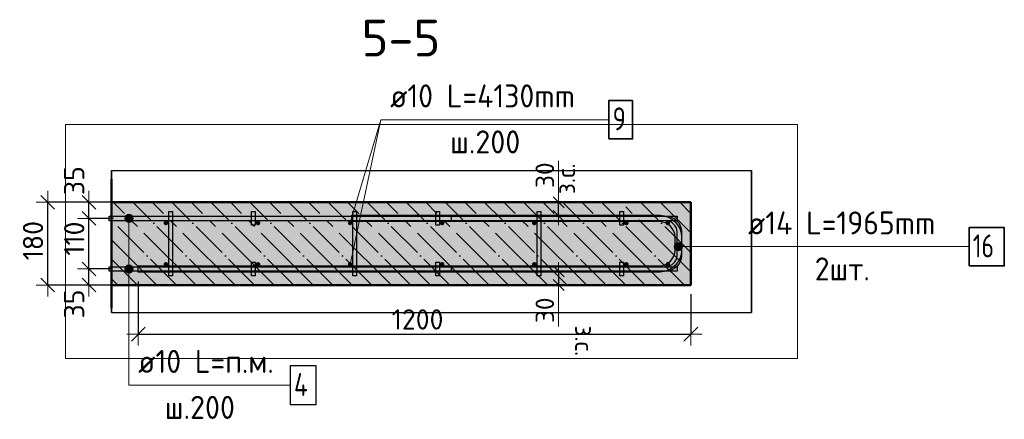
# Model space of a CAD drawing. Header units: millimetres. Extents: x -19950 to 69837, y -2757 to 40090.
# Tile 69 of 136: x 18519 to 20658, y 25872 to 26741. Entities that reach past the tile are written whole.
import ezdxf

# ---------------------------------------------------------------- set-up
doc = ezdxf.new("R2010")
doc.units = ezdxf.units.MM
doc.header["$PDMODE"] = 65
doc.linetypes.add('______11', pattern=[100, 80, -10, 0, -10])
doc.linetypes.add('______5', pattern=[220, 160, -20, 20, -20])
for name, color, linetype, lineweight in [('Standard', 7, 'Continuous', 25), ('Арм.стержн. Арматура края', 96, 'Continuous', 35), ('Арм.стержн. вертикальными 1', 22, 'Continuous', 35), ('Арм.стержн.горизонт. 1', 180, 'Continuous', 35), ('Арм.стержн.горизонт. 2', 202, 'Continuous', 35), ('Размерная линия_ общее', 7, 'Continuous', 13), ('Размерная линия_ общее_1', 7, 'Continuous', 13)]:
    doc.layers.add(name, color=color, linetype=linetype, lineweight=lineweight)
doc.layers.add('Арм.стержн.Стяжки', color=7, linetype='Continuous', lineweight=35, true_color=0x501e0f)
doc.styles.add('ISOCPEUR', font='ISOCPEUR')
doc.dimstyles.new('DIMSTYLE_3', dxfattribs={"dimtxt": 40, "dimasz": 40, "dimexe": 0, "dimexo": 0.001, "dimgap": 20, "dimtad": 2, "dimdec": 0, "dimrnd": 5, "dimzin": 12, "dimdsep": 46, "dimtxsty": 'ISOCPEUR', "dimblk1": 'ALL_ML_STRICH', "dimblk2": 'ALL_ML_STRICH', "dimsah": 1, "dimcen": 0, "dimse1": 1, "dimse2": 1, "dimclrd": 7, "dimclre": 256, "dimclrt": 7, "dimadec": 0, "dimazin": 0, "dimtfac": 1, "dimtdec": 0, "dimtix": 1, "dimtmove": 2, "dimatfit": 3, "dimfxl": 0, "dimtvp": 1.2, "dimtzin": 0, "dimlwd": 0, "dimlwe": -3, "dimarcsym": 0})
doc.dimstyles.new('DIMSTYLE_5', dxfattribs={"dimtxt": 44, "dimasz": 50, "dimexe": 0, "dimexo": 0, "dimgap": 22, "dimtad": 2, "dimdec": 0, "dimrnd": 5, "dimzin": 12, "dimdsep": 46, "dimtxsty": 'ISOCPEUR', "dimblk1": 'ALL_ML_STRICH', "dimblk2": 'ALL_ML_STRICH', "dimsah": 1, "dimcen": 0, "dimclrd": 7, "dimclre": 256, "dimclrt": 7, "dimadec": 0, "dimazin": 0, "dimtfac": 1, "dimtdec": 0, "dimtix": 1, "dimtmove": 2, "dimatfit": 3, "dimfxl": 0, "dimtvp": 1.2, "dimtzin": 0, "dimlwd": 0, "dimlwe": -3, "dimarcsym": 0})
doc.dimstyles.new('DIMSTYLE_7', dxfattribs={"dimtxt": 44, "dimasz": 50, "dimexe": 0, "dimexo": 0, "dimgap": 22, "dimtad": 2, "dimdec": 0, "dimrnd": 5, "dimzin": 12, "dimdsep": 46, "dimtxsty": 'ISOCPEUR', "dimblk1": 'ALL_ML_STRICH', "dimblk2": 'ALL_ML_STRICH', "dimsah": 1, "dimcen": 0, "dimclrd": 7, "dimclre": 256, "dimclrt": 7, "dimadec": 0, "dimazin": 0, "dimtfac": 1, "dimtdec": 0, "dimtix": 1, "dimtmove": 2, "dimatfit": 3, "dimfxl": 0, "dimtzin": 0, "dimlwd": 0, "dimlwe": -3, "dimarcsym": 0})

# ---------------------------------------------------------------- blocks, each defined once
blk = doc.blocks.new('ALL_ML_STRICH')
at = {"color": 0, "linetype": 'ByBlock', "lineweight": -2}
for p, q in [((0, -0.5), (0, 0.5)), ((-1, 0), (0.5, 0)), ((-0.3, -0.3), (0.3, 0.3))]:
    blk.add_line(p, q, dxfattribs=at)
blk = doc.blocks.new('*D190')
at = {"layer": 'DEFPOINTS', "color": 7, "linetype": 'Continuous', "lineweight": 13, "transparency": 33554687}
for p in [(19680.8, 26194.2), (19689.6, 26194.2), (19680.8, 26164.2)]:
    blk.add_point(p, dxfattribs=at)
at = {"layer": 'Размерная линия_ общее_1', "color": 7, "linetype": 'Continuous', "lineweight": -2, "transparency": 33554687}
blk.add_line((19689.6, 26194.2), (19689.6, 26164.2), dxfattribs=at)
at = {"layer": 'Размерная линия_ общее_1', "color": 7, "linetype": 'Continuous', "lineweight": 13, "transparency": 33554687, "xscale": 40, "yscale": 40, "zscale": 40}
for p, rotation in [((19689.6, 26194.2), 90), ((19689.6, 26164.2), 270)]:
    blk.add_blockref('ALL_ML_STRICH', p, dxfattribs=dict(at, rotation=rotation))
at = {"layer": 'Размерная линия_ общее_1', "color": 7, "linetype": 'Continuous', "lineweight": 13, "transparency": 33554687, "insert": (19659.6, 26109.4), "char_height": 40, "width": 80, "attachment_point": 5, "rotation": 90, "style": 'ISOCPEUR'}
blk.add_mtext('\\A1;{30}', dxfattribs=at)
at = {"layer": 'Размерная линия_ общее_1', "color": 7, "linetype": 'Continuous', "lineweight": 13, "transparency": 33554687, "insert": (19765.3, 26076.6), "char_height": 40, "width": 2, "attachment_point": 1, "rotation": 270, "line_spacing_factor": 0.60241, "style": 'ISOCPEUR'}
blk.add_mtext('з.с.', dxfattribs=at)
blk = doc.blocks.new('*D191')
at = {"layer": 'DEFPOINTS', "color": 7, "linetype": 'Continuous', "lineweight": 13, "transparency": 33554687}
for p in [(19680.8, 26344.2), (19680.8, 26314.2), (19689.6, 26314.2)]:
    blk.add_point(p, dxfattribs=at)
at = {"layer": 'Размерная линия_ общее_1', "color": 7, "linetype": 'Continuous', "lineweight": -2, "transparency": 33554687}
blk.add_line((19689.6, 26314.2), (19689.6, 26344.2), dxfattribs=at)
at = {"layer": 'Размерная линия_ общее_1', "color": 7, "linetype": 'Continuous', "lineweight": 13, "transparency": 33554687, "xscale": 40, "yscale": 40, "zscale": 40}
for p, rotation in [((19689.6, 26344.2), 90), ((19689.6, 26314.2), 270)]:
    blk.add_blockref('ALL_ML_STRICH', p, dxfattribs=dict(at, rotation=rotation))
at = {"layer": 'Размерная линия_ общее_1', "color": 7, "linetype": 'Continuous', "lineweight": 13, "transparency": 33554687, "insert": (19685.3, 26361.8), "char_height": 40, "width": 2, "attachment_point": 1, "rotation": 90, "line_spacing_factor": 0.60241, "style": 'ISOCPEUR'}
blk.add_mtext('з.с.', dxfattribs=at)
at = {"layer": 'Размерная линия_ общее_1', "color": 7, "linetype": 'Continuous', "lineweight": 13, "transparency": 33554687, "insert": (19659.6, 26403), "char_height": 40, "width": 80, "attachment_point": 5, "rotation": 90, "style": 'ISOCPEUR'}
blk.add_mtext('\\A1;{30}', dxfattribs=at)
blk = doc.blocks.new('*D192')
at = {"layer": 'DEFPOINTS', "color": 7, "linetype": 'Continuous', "lineweight": 13, "transparency": 33554687}
for p in [(18738.7, 26199.2), (18669.5, 26164.2), (18756.6, 26164.2)]:
    blk.add_point(p, dxfattribs=at)
at = {"layer": 'Размерная линия_ общее', "color": 253, "linetype": 'Continuous', "lineweight": -2, "true_color": 0xa0a0a0, "transparency": 33554687}
for p, q in [((18718.7, 26199.2), (18669.5, 26199.2)), ((18736.6, 26164.2), (18669.5, 26164.2))]:
    blk.add_line(p, q, dxfattribs=at)
at = {"layer": 'Размерная линия_ общее', "color": 7, "linetype": 'Continuous', "lineweight": -2, "transparency": 33554687}
blk.add_line((18669.5, 26164.2), (18669.5, 26199.2), dxfattribs=at)
at = {"layer": 'Размерная линия_ общее', "color": 7, "linetype": 'Continuous', "lineweight": 13, "transparency": 33554687, "xscale": 50, "yscale": 50, "zscale": 50}
for p, rotation in [((18669.5, 26199.2), 90), ((18669.5, 26164.2), 270)]:
    blk.add_blockref('ALL_ML_STRICH', p, dxfattribs=dict(at, rotation=rotation))
at = {"layer": 'Размерная линия_ общее', "color": 7, "linetype": 'Continuous', "lineweight": 13, "transparency": 33554687, "insert": (18637.4, 26123.1), "char_height": 44, "width": 88, "attachment_point": 5, "rotation": 90, "style": 'ISOCPEUR'}
blk.add_mtext('\\A1;{35}', dxfattribs=at)
blk = doc.blocks.new('*D193')
at = {"layer": 'DEFPOINTS', "color": 7, "linetype": 'Continuous', "lineweight": 13, "transparency": 33554687}
for p in [(18742.7, 26309.2), (18669.5, 26199.2), (18738.7, 26199.2)]:
    blk.add_point(p, dxfattribs=at)
at = {"layer": 'Размерная линия_ общее', "color": 253, "linetype": 'Continuous', "lineweight": -2, "true_color": 0xa0a0a0, "transparency": 33554687}
for p, q in [((18722.7, 26309.2), (18669.5, 26309.2)), ((18718.7, 26199.2), (18669.5, 26199.2))]:
    blk.add_line(p, q, dxfattribs=at)
at = {"layer": 'Размерная линия_ общее', "color": 7, "linetype": 'Continuous', "lineweight": -2, "transparency": 33554687}
blk.add_line((18669.5, 26199.2), (18669.5, 26309.2), dxfattribs=at)
at = {"layer": 'Размерная линия_ общее', "color": 7, "linetype": 'Continuous', "lineweight": 13, "transparency": 33554687, "xscale": 50, "yscale": 50, "zscale": 50}
for p, rotation in [((18669.5, 26309.2), 90), ((18669.5, 26199.2), 270)]:
    blk.add_blockref('ALL_ML_STRICH', p, dxfattribs=dict(at, rotation=rotation))
at = {"layer": 'Размерная линия_ общее', "color": 7, "linetype": 'Continuous', "lineweight": 13, "transparency": 33554687, "insert": (18637.5, 26265.2), "char_height": 44, "width": 132, "attachment_point": 5, "rotation": 90, "style": 'ISOCPEUR'}
blk.add_mtext('\\A1;{110}', dxfattribs=at)
blk = doc.blocks.new('*D194')
at = {"layer": 'DEFPOINTS', "color": 7, "linetype": 'Continuous', "lineweight": 13, "transparency": 33554687}
for p in [(18748.6, 26344.2), (18669.5, 26309.2), (18742.7, 26309.2)]:
    blk.add_point(p, dxfattribs=at)
at = {"layer": 'Размерная линия_ общее', "color": 253, "linetype": 'Continuous', "lineweight": -2, "true_color": 0xa0a0a0, "transparency": 33554687}
for p, q in [((18728.6, 26344.2), (18669.5, 26344.2)), ((18722.7, 26309.2), (18669.5, 26309.2))]:
    blk.add_line(p, q, dxfattribs=at)
at = {"layer": 'Размерная линия_ общее', "color": 7, "linetype": 'Continuous', "lineweight": -2, "transparency": 33554687}
blk.add_line((18669.5, 26309.2), (18669.5, 26344.2), dxfattribs=at)
at = {"layer": 'Размерная линия_ общее', "color": 7, "linetype": 'Continuous', "lineweight": 13, "transparency": 33554687, "xscale": 50, "yscale": 50, "zscale": 50}
for p, rotation in [((18669.5, 26344.2), 90), ((18669.5, 26309.2), 270)]:
    blk.add_blockref('ALL_ML_STRICH', p, dxfattribs=dict(at, rotation=rotation))
at = {"layer": 'Размерная линия_ общее', "color": 7, "linetype": 'Continuous', "lineweight": 13, "transparency": 33554687, "insert": (18637.5, 26391.2), "char_height": 44, "width": 88, "attachment_point": 5, "rotation": 90, "style": 'ISOCPEUR'}
blk.add_mtext('\\A1;{35}', dxfattribs=at)
blk = doc.blocks.new('*D195')
at = {"layer": 'DEFPOINTS', "color": 7, "linetype": 'Continuous', "lineweight": 13, "transparency": 33554687}
for p in [(18743.1, 26344.2), (18580, 26164.2), (18736.6, 26164.2)]:
    blk.add_point(p, dxfattribs=at)
at = {"layer": 'Размерная линия_ общее', "color": 253, "linetype": 'Continuous', "lineweight": -2, "true_color": 0xa0a0a0, "transparency": 33554687}
for p, q in [((18723.1, 26344.2), (18580, 26344.2)), ((18716.6, 26164.2), (18580, 26164.2))]:
    blk.add_line(p, q, dxfattribs=at)
at = {"layer": 'Размерная линия_ общее', "color": 7, "linetype": 'Continuous', "lineweight": -2, "transparency": 33554687}
blk.add_line((18580, 26164.2), (18580, 26344.2), dxfattribs=at)
at = {"layer": 'Размерная линия_ общее', "color": 7, "linetype": 'Continuous', "lineweight": 13, "transparency": 33554687, "xscale": 50, "yscale": 50, "zscale": 50}
for p, rotation in [((18580, 26344.2), 90), ((18580, 26164.2), 270)]:
    blk.add_blockref('ALL_ML_STRICH', p, dxfattribs=dict(at, rotation=rotation))
at = {"layer": 'Размерная линия_ общее', "color": 7, "linetype": 'Continuous', "lineweight": 13, "transparency": 33554687, "insert": (18548, 26260.8), "char_height": 44, "width": 132, "attachment_point": 5, "rotation": 90, "style": 'ISOCPEUR'}
blk.add_mtext('\\A1;{180}', dxfattribs=at)
blk = doc.blocks.new('*D391')
at = {"layer": 'DEFPOINTS', "color": 7, "linetype": 'Continuous', "lineweight": 13, "transparency": 33554687}
for p in [(18776.7, 26192.2), (19976.7, 26164.2), (18776.7, 26057.5)]:
    blk.add_point(p, dxfattribs=at)
at = {"layer": 'Размерная линия_ общее', "color": 253, "linetype": 'Continuous', "lineweight": -2, "true_color": 0xa0a0a0, "transparency": 33554687}
for p, q in [((18776.7, 26172.2), (18776.7, 26057.5)), ((19976.7, 26144.2), (19976.7, 26057.5))]:
    blk.add_line(p, q, dxfattribs=at)
at = {"layer": 'Размерная линия_ общее', "color": 7, "linetype": 'Continuous', "lineweight": -2, "transparency": 33554687}
blk.add_line((18776.7, 26057.5), (19976.7, 26057.5), dxfattribs=at)
at = {"layer": 'Размерная линия_ общее', "color": 7, "linetype": 'Continuous', "lineweight": 13, "transparency": 33554687, "xscale": 50, "yscale": 50, "zscale": 50, "rotation": 180}
blk.add_blockref('ALL_ML_STRICH', (18776.7, 26057.5), dxfattribs=at)
at = {"layer": 'Размерная линия_ общее', "color": 7, "linetype": 'Continuous', "lineweight": 13, "transparency": 33554687, "xscale": 50, "yscale": 50, "zscale": 50}
blk.add_blockref('ALL_ML_STRICH', (19976.7, 26057.5), dxfattribs=at)
at = {"layer": 'Размерная линия_ общее', "color": 7, "linetype": 'Continuous', "lineweight": 13, "transparency": 33554687, "insert": (19383.3, 26089.5), "char_height": 44, "width": 176, "attachment_point": 5, "style": 'ISOCPEUR'}
blk.add_mtext('\\A1;{1200}', dxfattribs=at)

msp = doc.modelspace()

# ---------------------------------------------------------------- hatches: boundary and pattern name
at = {"layer": 'Standard', "linetype": 'Continuous', "lineweight": -3, "transparency": 33554687}
msp.add_hatch(color=7, dxfattribs=at).paths.add_polyline_path([(19976.7, 26164.2), (19976.7, 26344.2), (18718.7, 26344.2), (18718.7, 26164.2)])
at = {"layer": 'Арм.стержн. вертикальными 1', "linetype": 'Continuous', "lineweight": 50, "transparency": 33554687}
for points in [[(18836.7, 26294.2), (18838.6, 26294.6), (18840.2, 26295.7), (18841.3, 26297.3), (18841.7, 26299.2), (18841.3, 26301.1), (18840.2, 26302.8), (18838.6, 26303.8), (18836.7, 26304.2), (18834.8, 26303.8), (18833.2, 26302.8), (18832.1, 26301.1), (18831.7, 26299.2), (18832.1, 26297.3), (18833.2, 26295.7), (18834.8, 26294.6)], [(19036.7, 26294.2), (19038.6, 26294.6), (19040.2, 26295.7), (19041.3, 26297.3), (19041.7, 26299.2), (19041.3, 26301.1), (19040.2, 26302.8), (19038.6, 26303.8), (19036.7, 26304.2), (19034.8, 26303.8), (19033.2, 26302.8), (19032.1, 26301.1), (19031.7, 26299.2), (19032.1, 26297.3), (19033.2, 26295.7), (19034.8, 26294.6)], [(19236.7, 26294.2), (19238.6, 26294.6), (19240.2, 26295.7), (19241.3, 26297.3), (19241.7, 26299.2), (19241.3, 26301.1), (19240.2, 26302.8), (19238.6, 26303.8), (19236.7, 26304.2), (19234.8, 26303.8), (19233.2, 26302.8), (19232.1, 26301.1), (19231.7, 26299.2), (19232.1, 26297.3), (19233.2, 26295.7), (19234.8, 26294.6)], [(19436.7, 26294.2), (19438.6, 26294.6), (19440.2, 26295.7), (19441.3, 26297.3), (19441.7, 26299.2), (19441.3, 26301.1), (19440.2, 26302.8), (19438.6, 26303.8), (19436.7, 26304.2), (19434.8, 26303.8), (19433.2, 26302.8), (19432.1, 26301.1), (19431.7, 26299.2), (19432.1, 26297.3), (19433.2, 26295.7), (19434.8, 26294.6)], [(19636.7, 26294.2), (19638.6, 26294.6), (19640.2, 26295.7), (19641.3, 26297.3), (19641.7, 26299.2), (19641.3, 26301.1), (19640.2, 26302.8), (19638.6, 26303.8), (19636.7, 26304.2), (19634.8, 26303.8), (19633.2, 26302.8), (19632.1, 26301.1), (19631.7, 26299.2), (19632.1, 26297.3), (19633.2, 26295.7), (19634.8, 26294.6)], [(19836.7, 26294.2), (19838.6, 26294.6), (19840.2, 26295.7), (19841.3, 26297.3), (19841.7, 26299.2), (19841.3, 26301.1), (19840.2, 26302.8), (19838.6, 26303.8), (19836.7, 26304.2), (19834.8, 26303.8), (19833.2, 26302.8), (19832.1, 26301.1), (19831.7, 26299.2), (19832.1, 26297.3), (19833.2, 26295.7), (19834.8, 26294.6)], [(19926.7, 26294.2), (19928.6, 26294.6), (19930.2, 26295.7), (19931.3, 26297.3), (19931.7, 26299.2), (19931.3, 26301.1), (19930.2, 26302.8), (19928.6, 26303.8), (19926.7, 26304.2), (19924.8, 26303.8), (19923.2, 26302.8), (19922.1, 26301.1), (19921.7, 26299.2), (19922.1, 26297.3), (19923.2, 26295.7), (19924.8, 26294.6)], [(18836.7, 26204.2), (18838.6, 26204.6), (18840.2, 26205.7), (18841.3, 26207.3), (18841.7, 26209.2), (18841.3, 26211.1), (18840.2, 26212.8), (18838.6, 26213.8), (18836.7, 26214.2), (18834.8, 26213.8), (18833.2, 26212.8), (18832.1, 26211.1), (18831.7, 26209.2), (18832.1, 26207.3), (18833.2, 26205.7), (18834.8, 26204.6)], [(19036.7, 26204.2), (19038.6, 26204.6), (19040.2, 26205.7), (19041.3, 26207.3), (19041.7, 26209.2), (19041.3, 26211.1), (19040.2, 26212.8), (19038.6, 26213.8), (19036.7, 26214.2), (19034.8, 26213.8), (19033.2, 26212.8), (19032.1, 26211.1), (19031.7, 26209.2), (19032.1, 26207.3), (19033.2, 26205.7), (19034.8, 26204.6)], [(19236.7, 26204.2), (19238.6, 26204.6), (19240.2, 26205.7), (19241.3, 26207.3), (19241.7, 26209.2), (19241.3, 26211.1), (19240.2, 26212.8), (19238.6, 26213.8), (19236.7, 26214.2), (19234.8, 26213.8), (19233.2, 26212.8), (19232.1, 26211.1), (19231.7, 26209.2), (19232.1, 26207.3), (19233.2, 26205.7), (19234.8, 26204.6)], [(19436.7, 26204.2), (19438.6, 26204.6), (19440.2, 26205.7), (19441.3, 26207.3), (19441.7, 26209.2), (19441.3, 26211.1), (19440.2, 26212.8), (19438.6, 26213.8), (19436.7, 26214.2), (19434.8, 26213.8), (19433.2, 26212.8), (19432.1, 26211.1), (19431.7, 26209.2), (19432.1, 26207.3), (19433.2, 26205.7), (19434.8, 26204.6)], [(19636.7, 26204.2), (19638.6, 26204.6), (19640.2, 26205.7), (19641.3, 26207.3), (19641.7, 26209.2), (19641.3, 26211.1), (19640.2, 26212.8), (19638.6, 26213.8), (19636.7, 26214.2), (19634.8, 26213.8), (19633.2, 26212.8), (19632.1, 26211.1), (19631.7, 26209.2), (19632.1, 26207.3), (19633.2, 26205.7), (19634.8, 26204.6)], [(19836.7, 26204.2), (19838.6, 26204.6), (19840.2, 26205.7), (19841.3, 26207.3), (19841.7, 26209.2), (19841.3, 26211.1), (19840.2, 26212.8), (19838.6, 26213.8), (19836.7, 26214.2), (19834.8, 26213.8), (19833.2, 26212.8), (19832.1, 26211.1), (19831.7, 26209.2), (19832.1, 26207.3), (19833.2, 26205.7), (19834.8, 26204.6)], [(19926.7, 26204.2), (19928.6, 26204.6), (19930.2, 26205.7), (19931.3, 26207.3), (19931.7, 26209.2), (19931.3, 26211.1), (19930.2, 26212.8), (19928.6, 26213.8), (19926.7, 26214.2), (19924.8, 26213.8), (19923.2, 26212.8), (19922.1, 26211.1), (19921.7, 26209.2), (19922.1, 26207.3), (19923.2, 26205.7), (19924.8, 26204.6)]]:
    msp.add_hatch(color=4, dxfattribs=at).paths.add_polyline_path(points)
at = {"layer": 'Арм.стержн.горизонт. 1', "linetype": 'Continuous', "lineweight": 13, "transparency": 33554687}
for points in [[(18747.4, 26309.2), (18765.4, 26309.2), (18764.2, 26313.7)], [(18747.4, 26309.2), (18764.2, 26313.7), (18748.7, 26313.7)], [(18747.4, 26309.2), (18765.4, 26309.2), (18764.2, 26313.7)], [(18747.4, 26309.2), (18764.2, 26313.7), (18748.7, 26313.7)], [(18747.4, 26309.2), (18765.4, 26309.2), (18764.2, 26313.7)], [(18747.4, 26309.2), (18764.2, 26313.7), (18748.7, 26313.7)], [(18748.7, 26304.7), (18765.4, 26309.2), (18747.4, 26309.2)], [(18748.7, 26304.7), (18765.4, 26309.2), (18747.4, 26309.2)], [(18748.7, 26304.7), (18765.4, 26309.2), (18747.4, 26309.2)], [(18748.7, 26313.7), (18764.2, 26313.7), (18760.9, 26317)], [(18748.7, 26313.7), (18760.9, 26317), (18751.9, 26317)], [(18748.7, 26313.7), (18764.2, 26313.7), (18760.9, 26317)], [(18748.7, 26313.7), (18760.9, 26317), (18751.9, 26317)], [(18748.7, 26313.7), (18764.2, 26313.7), (18760.9, 26317)], [(18748.7, 26313.7), (18760.9, 26317), (18751.9, 26317)], [(18748.7, 26304.7), (18764.2, 26304.7), (18765.4, 26309.2)], [(18748.7, 26304.7), (18764.2, 26304.7), (18765.4, 26309.2)], [(18748.7, 26304.7), (18764.2, 26304.7), (18765.4, 26309.2)], [(18751.9, 26301.5), (18764.2, 26304.7), (18748.7, 26304.7)], [(18751.9, 26301.5), (18764.2, 26304.7), (18748.7, 26304.7)], [(18751.9, 26301.5), (18764.2, 26304.7), (18748.7, 26304.7)], [(18751.9, 26317), (18760.9, 26317), (18756.4, 26318.2)], [(18751.9, 26317), (18760.9, 26317), (18756.4, 26318.2)], [(18751.9, 26317), (18760.9, 26317), (18756.4, 26318.2)], [(18751.9, 26301.5), (18760.9, 26301.5), (18764.2, 26304.7)], [(18751.9, 26301.5), (18760.9, 26301.5), (18764.2, 26304.7)], [(18751.9, 26301.5), (18760.9, 26301.5), (18764.2, 26304.7)], [(18760.9, 26301.5), (18751.9, 26301.5), (18756.4, 26300.2)], [(18760.9, 26301.5), (18751.9, 26301.5), (18756.4, 26300.2)], [(18760.9, 26301.5), (18751.9, 26301.5), (18756.4, 26300.2)], [(18747.4, 26199.2), (18765.4, 26199.2), (18764.2, 26203.7)], [(18747.4, 26199.2), (18764.2, 26203.7), (18748.7, 26203.7)], [(18747.4, 26199.2), (18765.4, 26199.2), (18764.2, 26203.7)], [(18747.4, 26199.2), (18764.2, 26203.7), (18748.7, 26203.7)], [(18747.4, 26199.2), (18765.4, 26199.2), (18764.2, 26203.7)], [(18747.4, 26199.2), (18764.2, 26203.7), (18748.7, 26203.7)], [(18748.7, 26194.7), (18765.4, 26199.2), (18747.4, 26199.2)], [(18748.7, 26194.7), (18765.4, 26199.2), (18747.4, 26199.2)], [(18748.7, 26194.7), (18765.4, 26199.2), (18747.4, 26199.2)], [(18748.7, 26203.7), (18764.2, 26203.7), (18760.9, 26207)], [(18748.7, 26203.7), (18760.9, 26207), (18751.9, 26207)], [(18748.7, 26203.7), (18764.2, 26203.7), (18760.9, 26207)], [(18748.7, 26203.7), (18760.9, 26207), (18751.9, 26207)], [(18748.7, 26203.7), (18764.2, 26203.7), (18760.9, 26207)], [(18748.7, 26203.7), (18760.9, 26207), (18751.9, 26207)], [(18748.7, 26194.7), (18764.2, 26194.7), (18765.4, 26199.2)], [(18748.7, 26194.7), (18764.2, 26194.7), (18765.4, 26199.2)], [(18748.7, 26194.7), (18764.2, 26194.7), (18765.4, 26199.2)], [(18751.9, 26207), (18760.9, 26207), (18756.4, 26208.2)], [(18751.9, 26207), (18760.9, 26207), (18756.4, 26208.2)], [(18751.9, 26207), (18760.9, 26207), (18756.4, 26208.2)], [(18751.9, 26191.5), (18764.2, 26194.7), (18748.7, 26194.7)], [(18751.9, 26191.5), (18764.2, 26194.7), (18748.7, 26194.7)], [(18751.9, 26191.5), (18764.2, 26194.7), (18748.7, 26194.7)], [(18751.9, 26191.5), (18760.9, 26191.5), (18764.2, 26194.7)], [(18751.9, 26191.5), (18760.9, 26191.5), (18764.2, 26194.7)], [(18751.9, 26191.5), (18760.9, 26191.5), (18764.2, 26194.7)], [(18760.9, 26191.5), (18751.9, 26191.5), (18756.4, 26190.2)], [(18760.9, 26191.5), (18751.9, 26191.5), (18756.4, 26190.2)], [(18760.9, 26191.5), (18751.9, 26191.5), (18756.4, 26190.2)]]:
    msp.add_hatch(color=7, dxfattribs=at).paths.add_polyline_path(points)
at = {"layer": 'Арм.стержн.горизонт. 2', "linetype": 'Continuous', "lineweight": 13, "transparency": 33554687}
for points in [[(19942, 26243.2), (19942, 26252.2), (19940.7, 26247.7)], [(19942, 26243.2), (19942, 26252.2), (19940.7, 26247.7)], [(19945.2, 26239.9), (19945.2, 26255.4), (19942, 26252.2)], [(19945.2, 26239.9), (19945.2, 26255.4), (19942, 26252.2)], [(19945.2, 26239.9), (19942, 26252.2), (19942, 26243.2)], [(19945.2, 26239.9), (19942, 26252.2), (19942, 26243.2)], [(19949.7, 26238.7), (19949.7, 26256.7), (19945.2, 26255.4)], [(19949.7, 26238.7), (19949.7, 26256.7), (19945.2, 26255.4)], [(19949.7, 26238.7), (19945.2, 26255.4), (19945.2, 26239.9)], [(19949.7, 26238.7), (19945.2, 26255.4), (19945.2, 26239.9)], [(19954.2, 26239.9), (19954.2, 26255.4), (19949.7, 26256.7)], [(19954.2, 26239.9), (19949.7, 26256.7), (19949.7, 26238.7)], [(19954.2, 26239.9), (19954.2, 26255.4), (19949.7, 26256.7)], [(19954.2, 26239.9), (19949.7, 26256.7), (19949.7, 26238.7)], [(19957.4, 26243.2), (19957.4, 26252.2), (19954.2, 26255.4)], [(19957.4, 26243.2), (19954.2, 26255.4), (19954.2, 26239.9)], [(19957.4, 26243.2), (19957.4, 26252.2), (19954.2, 26255.4)], [(19957.4, 26243.2), (19954.2, 26255.4), (19954.2, 26239.9)], [(19957.4, 26252.2), (19957.4, 26243.2), (19958.7, 26247.7)], [(19957.4, 26252.2), (19957.4, 26243.2), (19958.7, 26247.7)]]:
    msp.add_hatch(color=7, dxfattribs=at).paths.add_polyline_path(points)

# ---------------------------------------------------------------- linework, layer by layer
at = {"layer": 'Standard', "color": 7, "linetype": 'Continuous', "lineweight": 13, "transparency": 33554687}
for p, q in [((19236.7, 26209.2), (19303.6, 26523.7)), ((19689.6, 26344.2), (19689.6, 26434.2)), ((19689.6, 26164.2), (19689.6, 26074.2))]:
    msp.add_line(p, q, dxfattribs=at)
at = {"layer": 'Standard', "color": 52, "linetype": 'Continuous', "lineweight": -3, "transparency": 33554687}
for p, q in [((18718.7, 26413.3), (20108.7, 26413.3)), ((18718.7, 26413.3), (20108.7, 26413.3)), ((18718.7, 26104.9), (18718.7, 26413.3)), ((18718.7, 26413.3), (18718.7, 26104.9)), ((20108.7, 26104.9), (20108.7, 26413.3)), ((20108.7, 26413.3), (20108.7, 26104.9)), ((18718.7, 26104.9), (20108.7, 26104.9)), ((18718.7, 26104.9), (20108.7, 26104.9))]:
    msp.add_line(p, q, dxfattribs=at)
at = {"layer": 'Standard', "color": 7, "linetype": 'Continuous', "lineweight": 50, "transparency": 33554687}
for p, q in [((18718.7, 26394.2), (18718.7, 26114.2)), ((19976.7, 26344.2), (18718.7, 26344.2)), ((19976.7, 26164.2), (19976.7, 26344.2)), ((18718.7, 26164.2), (19976.7, 26164.2))]:
    msp.add_line(p, q, dxfattribs=at)
at = {"layer": 'Standard', "color": 7, "linetype": '______5', "lineweight": -3, "transparency": 33554687}
for p, q in [((18902.1, 26164.2), (18722.1, 26344.2)), ((18986.9, 26164.2), (18806.9, 26344.2)), ((19071.8, 26164.2), (18891.8, 26344.2)), ((19156.6, 26164.2), (18976.6, 26344.2)), ((19241.5, 26164.2), (19061.5, 26344.2)), ((19326.4, 26164.2), (19146.4, 26344.2)), ((19411.2, 26164.2), (19231.2, 26344.2)), ((19496.1, 26164.2), (19316.1, 26344.2)), ((19580.9, 26164.2), (19400.9, 26344.2)), ((19665.8, 26164.2), (19485.8, 26344.2)), ((19750.6, 26164.2), (19570.6, 26344.2)), ((19835.5, 26164.2), (19655.5, 26344.2)), ((19920.3, 26164.2), (19740.3, 26344.2)), ((19976.7, 26192.7), (19825.2, 26344.2)), ((19976.7, 26277.6), (19910, 26344.2)), ((18817.2, 26164.2), (18718.7, 26262.8)), ((18732.4, 26164.2), (18718.7, 26177.9))]:
    msp.add_line(p, q, dxfattribs=at)
at = {"layer": 'Standard', "color": 7, "linetype": '______11', "lineweight": -3, "transparency": 33554687}
for p, q in [((18944.5, 26164.2), (18764.5, 26344.2)), ((19029.4, 26164.2), (18849.4, 26344.2)), ((19114.2, 26164.2), (18934.2, 26344.2)), ((19199.1, 26164.2), (19019.1, 26344.2)), ((19283.9, 26164.2), (19103.9, 26344.2)), ((19368.8, 26164.2), (19188.8, 26344.2)), ((19453.6, 26164.2), (19273.6, 26344.2)), ((19538.5, 26164.2), (19358.5, 26344.2)), ((19623.3, 26164.2), (19443.3, 26344.2)), ((19708.2, 26164.2), (19528.2, 26344.2)), ((19793, 26164.2), (19613, 26344.2)), ((19877.9, 26164.2), (19697.9, 26344.2)), ((19962.7, 26164.2), (19782.7, 26344.2)), ((19976.7, 26235.1), (19867.6, 26344.2)), ((19976.7, 26320), (19952.5, 26344.2)), ((18859.7, 26164.2), (18718.7, 26305.2)), ((18774.8, 26164.2), (18718.7, 26220.4))]:
    msp.add_line(p, q, dxfattribs=at)
at = {"layer": 'Standard', "color": 7, "linetype": 'Continuous', "lineweight": 13, "transparency": 33554687}
msp.add_lwpolyline([(18618.7, 26513.3), (18618.7, 26004.9), (20208.7, 26004.9), (20208.7, 26513.3), (18618.7, 26513.3)], dxfattribs=at)
at = {"layer": 'Арм.стержн. Арматура края', "color": 4, "linetype": 'Continuous', "lineweight": 25, "transparency": 33554687}
msp.add_lwpolyline([(19456.7, 26204.2), (19922.6, 26204.2), (19927.2, 26204.8), (19931.7, 26206.4), (19935.9, 26208.7), (19939.4, 26211.6), (19942.2, 26215), (19944.6, 26219.2), (19946.1, 26223.7), (19946.7, 26228.3), (19946.7, 26280.2), (19946.1, 26284.7), (19944.6, 26289.3), (19942.2, 26293.5), (19939.4, 26296.9), (19935.9, 26299.7), (19931.7, 26302.1), (19927.2, 26303.6), (19922.6, 26304.2), (19456.7, 26304.2), (19456.7, 26314.2), (19923.3, 26314.2), (19929.4, 26313.4), (19935.8, 26311.3), (19941.6, 26308), (19946.5, 26304), (19950.5, 26299.2), (19953.7, 26293.3), (19955.8, 26287), (19956.7, 26280.9), (19956.7, 26227.6), (19955.8, 26221.5), (19953.7, 26215.1), (19950.5, 26209.3), (19946.5, 26204.5), (19941.6, 26200.4), (19935.8, 26197.2), (19929.4, 26195.1), (19923.3, 26194.2), (19456.7, 26194.2), (19456.7, 26204.2)], dxfattribs=at)
msp.add_lwpolyline([(19456.7, 26204.2), (19922.6, 26204.2), (19927.2, 26204.8), (19931.7, 26206.4), (19935.9, 26208.7), (19939.4, 26211.6), (19942.2, 26215), (19944.6, 26219.2), (19946.1, 26223.7), (19946.7, 26228.3), (19946.7, 26280.2), (19946.1, 26284.7), (19944.6, 26289.3), (19942.2, 26293.5), (19939.4, 26296.9), (19935.9, 26299.7), (19931.7, 26302.1), (19927.2, 26303.6), (19922.6, 26304.2), (19456.7, 26304.2), (19456.7, 26314.2), (19923.3, 26314.2), (19929.4, 26313.4), (19935.8, 26311.3), (19941.6, 26308), (19946.5, 26304), (19950.5, 26299.2), (19953.7, 26293.3), (19955.8, 26287), (19956.7, 26280.9), (19956.7, 26227.6), (19955.8, 26221.5), (19953.7, 26215.1), (19950.5, 26209.3), (19946.5, 26204.5), (19941.6, 26200.4), (19935.8, 26197.2), (19929.4, 26195.1), (19923.3, 26194.2), (19456.7, 26194.2), (19456.7, 26204.2)], dxfattribs=at)
msp.add_lwpolyline([(19456.7, 26204.2), (19922.6, 26204.2), (19927.2, 26204.8), (19931.7, 26206.4), (19935.9, 26208.7), (19939.4, 26211.6), (19942.2, 26215), (19944.6, 26219.2), (19946.1, 26223.7), (19946.7, 26228.3), (19946.7, 26280.2), (19946.1, 26284.7), (19944.6, 26289.3), (19942.2, 26293.5), (19939.4, 26296.9), (19935.9, 26299.7), (19931.7, 26302.1), (19927.2, 26303.6), (19922.6, 26304.2), (19456.7, 26304.2), (19456.7, 26314.2), (19923.3, 26314.2), (19929.4, 26313.4), (19935.8, 26311.3), (19941.6, 26308), (19946.5, 26304), (19950.5, 26299.2), (19953.7, 26293.3), (19955.8, 26287), (19956.7, 26280.9), (19956.7, 26227.6), (19955.8, 26221.5), (19953.7, 26215.1), (19950.5, 26209.3), (19946.5, 26204.5), (19941.6, 26200.4), (19935.8, 26197.2), (19929.4, 26195.1), (19923.3, 26194.2), (19456.7, 26194.2), (19456.7, 26204.2)], dxfattribs=at)
at = {"layer": 'Арм.стержн. вертикальными 1', "color": 7, "linetype": 'Continuous', "lineweight": 13, "transparency": 33554687}
for q in [(19236.7, 26299.2), (19798.6, 26523.7)]:
    msp.add_line((19303.6, 26523.7), q, dxfattribs=at)
at = {"layer": 'Арм.стержн. вертикальными 1', "color": 7, "linetype": 'Continuous', "lineweight": 35, "transparency": 33554687}
msp.add_lwpolyline([(19798.6, 26482), (19850.2, 26482), (19850.2, 26565.4), (19798.6, 26565.4), (19798.6, 26482)], dxfattribs=at)
at = {"layer": 'Арм.стержн.горизонт. 1', "color": 52, "linetype": 'Continuous', "lineweight": 50, "transparency": 33554687}
for p, q in [((19976.7, 26344.2), (19976.7, 26344.2)), ((19976.7, 26164.2), (19976.7, 26164.2))]:
    msp.add_line(p, q, dxfattribs=at)
at = {"layer": 'Арм.стержн.горизонт. 1', "color": 7, "linetype": 'Continuous', "lineweight": 13, "transparency": 33554687}
for p, q in [((18747.4, 26309.2), (18747.4, 26309.2)), ((18747.4, 26309.2), (18747.4, 26309.2)), ((18747.4, 26309.2), (18747.4, 26309.2)), ((18756.4, 26318.2), (18756.4, 26318.2)), ((18756.4, 26318.2), (18756.4, 26318.2)), ((18756.4, 26318.2), (18756.4, 26318.2)), ((18756.4, 25946.6), (18756.4, 26309.2)), ((18756.4, 25946.6), (18756.4, 26309.2)), ((18756.4, 25946.6), (18756.4, 26309.2)), ((18765.4, 26309.2), (18765.4, 26309.2)), ((18765.4, 26309.2), (18765.4, 26309.2)), ((18765.4, 26309.2), (18765.4, 26309.2)), ((18756.4, 26300.2), (18756.4, 26300.2)), ((18756.4, 26300.2), (18756.4, 26300.2)), ((18756.4, 26300.2), (18756.4, 26300.2)), ((18747.4, 26199.2), (18747.4, 26199.2)), ((18747.4, 26199.2), (18747.4, 26199.2)), ((18747.4, 26199.2), (18747.4, 26199.2)), ((18756.4, 26208.2), (18756.4, 26208.2)), ((18756.4, 26208.2), (18756.4, 26208.2)), ((18756.4, 26208.2), (18756.4, 26208.2)), ((18756.4, 25946.6), (18756.4, 26199.2)), ((18756.4, 25946.6), (18756.4, 26199.2)), ((18756.4, 25946.6), (18756.4, 26199.2)), ((18765.4, 26199.2), (18765.4, 26199.2)), ((18765.4, 26199.2), (18765.4, 26199.2)), ((18765.4, 26199.2), (18765.4, 26199.2)), ((18756.4, 26190.2), (18756.4, 26190.2)), ((18756.4, 26190.2), (18756.4, 26190.2)), ((18756.4, 26190.2), (18756.4, 26190.2)), ((18756.4, 25946.6), (19106.4, 25946.6))]:
    msp.add_line(p, q, dxfattribs=at)
at = {"layer": 'Арм.стержн.горизонт. 1', "color": 4, "linetype": 'Continuous', "lineweight": 25, "transparency": 33554687}
for points in [[(18713.7, 26314.2), (19946.7, 26314.2), (19946.7, 26304.2), (18713.7, 26304.2), (18713.7, 26314.2)], [(18713.7, 26314.2), (19946.7, 26314.2), (19946.7, 26304.2), (18713.7, 26304.2), (18713.7, 26314.2)], [(18713.7, 26314.2), (19946.7, 26314.2), (19946.7, 26304.2), (18713.7, 26304.2), (18713.7, 26314.2)], [(18713.7, 26204.2), (19946.7, 26204.2), (19946.7, 26194.2), (18713.7, 26194.2), (18713.7, 26204.2)], [(18713.7, 26204.2), (19946.7, 26204.2), (19946.7, 26194.2), (18713.7, 26194.2), (18713.7, 26204.2)], [(18713.7, 26204.2), (19946.7, 26204.2), (19946.7, 26194.2), (18713.7, 26194.2), (18713.7, 26204.2)]]:
    msp.add_lwpolyline(points, dxfattribs=at)
at = {"layer": 'Арм.стержн.горизонт. 1', "color": 7, "linetype": 'Continuous', "lineweight": 25, "transparency": 33554687}
msp.add_lwpolyline([(19106.4, 25904.9), (19163.1, 25904.9), (19163.1, 25988.3), (19106.4, 25988.3), (19106.4, 25904.9)], dxfattribs=at)
at = {"layer": 'Арм.стержн.горизонт. 1', "color": 7, "linetype": 'Continuous', "lineweight": 13, "transparency": 33554687}
for centre in [(18756.4, 26309.2), (18756.4, 26309.2), (18756.4, 26309.2), (18756.4, 26199.2), (18756.4, 26199.2), (18756.4, 26199.2)]:
    msp.add_circle(centre, 9, dxfattribs=at)
at = {"layer": 'Арм.стержн.горизонт. 2', "color": 7, "linetype": 'Continuous', "lineweight": 13, "transparency": 33554687}
for p, q in [((19940.7, 26247.7), (19940.7, 26247.7)), ((19940.7, 26247.7), (19940.7, 26247.7)), ((19949.7, 26256.7), (19949.7, 26256.7)), ((19949.7, 26256.7), (19949.7, 26256.7)), ((20080.9, 26247.7), (19949.7, 26247.7)), ((20080.9, 26247.7), (19949.7, 26247.7)), ((19958.7, 26247.7), (19958.7, 26247.7)), ((19958.7, 26247.7), (19958.7, 26247.7)), ((20080.9, 26247.7), (20580.9, 26247.7)), ((19949.7, 26238.7), (19949.7, 26238.7)), ((19949.7, 26238.7), (19949.7, 26238.7))]:
    msp.add_line(p, q, dxfattribs=at)
at = {"layer": 'Арм.стержн.горизонт. 2', "color": 7, "linetype": 'Continuous', "lineweight": 25, "transparency": 33554687}
msp.add_lwpolyline([(19240.7, 26316.2), (19910, 26316.2), (19918.5, 26315), (19927.4, 26312.1), (19935.6, 26307.5), (19942.4, 26301.9), (19948, 26295.1), (19952.6, 26287), (19955.5, 26278.1), (19956.7, 26269.5), (19956.7, 26238.9), (19955.5, 26230.4), (19952.6, 26221.5), (19948, 26213.3), (19942.4, 26206.6), (19935.6, 26200.9), (19927.4, 26196.3), (19918.5, 26193.4), (19910, 26192.2), (18776.7, 26192.2), (18776.7, 26206.2), (19909, 26206.2), (19915.4, 26207.1), (19921.8, 26209.2), (19927.6, 26212.5), (19932.4, 26216.5), (19936.4, 26221.3), (19939.7, 26227.1), (19941.8, 26233.5), (19942.7, 26239.9), (19942.7, 26268.6), (19941.8, 26274.9), (19939.7, 26281.3), (19936.4, 26287.2), (19932.4, 26291.9), (19927.6, 26295.9), (19921.8, 26299.2), (19915.4, 26301.3), (19909, 26302.2), (19240.7, 26302.2), (19240.7, 26316.2)], dxfattribs=at)
msp.add_lwpolyline([(19240.7, 26316.2), (19910, 26316.2), (19918.5, 26315), (19927.4, 26312.1), (19935.6, 26307.5), (19942.4, 26301.9), (19948, 26295.1), (19952.6, 26287), (19955.5, 26278.1), (19956.7, 26269.5), (19956.7, 26238.9), (19955.5, 26230.4), (19952.6, 26221.5), (19948, 26213.3), (19942.4, 26206.6), (19935.6, 26200.9), (19927.4, 26196.3), (19918.5, 26193.4), (19910, 26192.2), (18776.7, 26192.2), (18776.7, 26206.2), (19909, 26206.2), (19915.4, 26207.1), (19921.8, 26209.2), (19927.6, 26212.5), (19932.4, 26216.5), (19936.4, 26221.3), (19939.7, 26227.1), (19941.8, 26233.5), (19942.7, 26239.9), (19942.7, 26268.6), (19941.8, 26274.9), (19939.7, 26281.3), (19936.4, 26287.2), (19932.4, 26291.9), (19927.6, 26295.9), (19921.8, 26299.2), (19915.4, 26301.3), (19909, 26302.2), (19240.7, 26302.2), (19240.7, 26316.2)], dxfattribs=at)
at = {"layer": 'Арм.стержн.горизонт. 2', "color": 7, "linetype": 'Continuous', "lineweight": 35, "transparency": 33554687}
msp.add_lwpolyline([(20580.9, 26206), (20657.6, 26206), (20657.6, 26289.3), (20580.9, 26289.3), (20580.9, 26206)], dxfattribs=at)
at = {"layer": 'Арм.стержн.горизонт. 2', "color": 7, "linetype": 'Continuous', "lineweight": 13, "transparency": 33554687}
msp.add_circle((19949.7, 26247.7), 9, dxfattribs=at)
msp.add_circle((19949.7, 26247.7), 9, dxfattribs=at)
at = {"layer": 'Арм.стержн.Стяжки', "color": 40, "linetype": 'Continuous', "lineweight": 25, "transparency": 33554687}
for points in [[(18842.7, 26184.2), (18842.7, 26324.2), (18850.7, 26324.2), (18850.7, 26184.2), (18842.7, 26184.2)], [(19030.7, 26324.2), (19030.7, 26294.4), (19022.7, 26294.4), (19022.7, 26324.2), (19030.7, 26324.2)], [(19242.7, 26184.2), (19242.7, 26324.2), (19250.7, 26324.2), (19250.7, 26184.2), (19242.7, 26184.2)], [(19430.7, 26324.2), (19430.7, 26294.4), (19422.7, 26294.4), (19422.7, 26324.2), (19430.7, 26324.2)], [(19642.7, 26184.2), (19642.7, 26324.2), (19650.7, 26324.2), (19650.7, 26184.2), (19642.7, 26184.2)], [(19830.7, 26324.2), (19830.7, 26294.4), (19822.7, 26294.4), (19822.7, 26324.2), (19830.7, 26324.2)], [(19030.7, 26214), (19030.7, 26184.2), (19022.7, 26184.2), (19022.7, 26214), (19030.7, 26214)], [(19430.7, 26214), (19430.7, 26184.2), (19422.7, 26184.2), (19422.7, 26214), (19430.7, 26214)], [(19830.7, 26214), (19830.7, 26184.2), (19822.7, 26184.2), (19822.7, 26214), (19830.7, 26214)]]:
    msp.add_lwpolyline(points, dxfattribs=at)

# ---------------------------------------------------------------- texts
at = {"layer": 'Standard', "color": 7, "linetype": 'Continuous', "lineweight": 13, "transparency": 33554687, "insert": (19261.7, 26661.1), "char_height": 80, "width": 204.522, "attachment_point": 7, "style": 'ISOCPEUR'}
msp.add_mtext('\\A1;{\\fISOCPEUR|i0|b0;\\H80.000000;\\W1.000000;\\C7;5-5}\\P', dxfattribs=at)
at = {"layer": 'Арм.стержн. вертикальными 1', "color": 7, "linetype": 'Continuous', "lineweight": 25, "transparency": 33554687, "char_height": 50, "attachment_point": 7, "style": 'ISOCPEUR'}
for s, insert, width in [('\\W0.94;ø10 L=4130mm ', (19323.6, 26550.4), 483.294), ('\\W0.78;9', (19806.9, 26500.4), 54.401), ('\\W0.95;ш.200 ', (19453.6, 26450.4), 218.666)]:
    msp.add_mtext(s, dxfattribs=dict(at, insert=insert, width=width))
at = {"layer": 'Арм.стержн.горизонт. 1', "color": 7, "linetype": 'Continuous', "lineweight": 25, "transparency": 33554687, "char_height": 50, "attachment_point": 7, "style": 'ISOCPEUR'}
for s, insert, width in [('\\W0.94;ø10 L=п.м.', (18776.4, 25973.3), 333.305), ('\\W0.80;4', (19114.8, 25923.3), 59.972), ('\\W0.95;ш.200 ', (18833.9, 25873.3), 218.666)]:
    msp.add_mtext(s, dxfattribs=dict(at, insert=insert, width=width))
at = {"layer": 'Арм.стержн.горизонт. 2', "color": 7, "linetype": 'Continuous', "lineweight": 25, "transparency": 33554687, "char_height": 50, "attachment_point": 7, "style": 'ISOCPEUR'}
for s, insert, width in [('\\W0.94;ø14 L=1965mm ', (20100.9, 26274.3), 483.294), ('\\W0.75;16', (20589.2, 26224.3), 78.713), ('\\W0.94;2шт. ', (20245.9, 26174.3), 193.548)]:
    msp.add_mtext(s, dxfattribs=dict(at, insert=insert, width=width))

# ---------------------------------------------------------------- dimensions: what is measured, and where the dimension line sits
at = {"layer": 'Размерная линия_ общее', "color": 7, "linetype": 'Continuous', "lineweight": 13, "transparency": 33554687}
for base, p1, p2, dimstyle, picture, middle in [((18669.5, 26344.2), (18722.7, 26309.2), (18728.6, 26344.2), 'DIMSTYLE_5', '*D194', (18637.5, 26391.2)), ((18580, 26344.2), (18716.6, 26164.2), (18723.1, 26344.2), 'DIMSTYLE_7', '*D195', (18548, 26260.8)), ((18669.5, 26309.2), (18718.7, 26199.2), (18722.7, 26309.2), 'DIMSTYLE_5', '*D193', (18637.5, 26265.2)), ((18669.5, 26199.2), (18736.6, 26164.2), (18718.7, 26199.2), 'DIMSTYLE_5', '*D192', (18637.4, 26123.1))]:
    dim = msp.add_linear_dim(base=base, p1=p1, p2=p2, angle=90, dimstyle=dimstyle, override={"dimpost": '<>', "dimclrd": 7, "dimclre": 253, "dimclrt": 7, "dimlwd": 0, "dimlwe": 65533}, dxfattribs=at)
    dim.commit()
    dim.dimension.update_dxf_attribs({"geometry": picture, "text_midpoint": middle, "dimtype": 160})
dim = msp.add_linear_dim(base=(19976.7, 26057.5), p1=(18776.7, 26172.2), p2=(19976.7, 26144.2), dimstyle='DIMSTYLE_7', override={"dimpost": '<>', "dimclrd": 7, "dimclre": 253, "dimclrt": 7, "dimlwd": 0, "dimlwe": 65533}, dxfattribs=at)
dim.commit()
dim.dimension.update_dxf_attribs({"geometry": '*D391', "text_midpoint": (19383.3, 26089.5), "dimtype": 160})
at = {"layer": 'Размерная линия_ общее_1', "color": 7, "linetype": 'Continuous', "lineweight": 13, "transparency": 33554687}
for base, p1, p2, angle, picture, middle in [((19689.6, 26344.2), (19680.8, 26314.2), (19680.8, 26344.2), 90, '*D191', (19659.6, 26403)), ((19689.6, 26164.2), (19680.8, 26194.2), (19680.8, 26164.2), 270, '*D190', (19659.6, 26109.4))]:
    dim = msp.add_linear_dim(base=base, p1=p1, p2=p2, angle=angle, text='<>\\Xз.с.', dimstyle='DIMSTYLE_3', override={"dimpost": '<>', "dimclrd": 7, "dimclre": 253, "dimclrt": 7, "dimlwd": 0, "dimlwe": 65533}, dxfattribs=at)
    dim.commit()
    dim.dimension.update_dxf_attribs({"geometry": picture, "text_midpoint": middle, "dimtype": 160})

doc.saveas('drawing.dxf')
